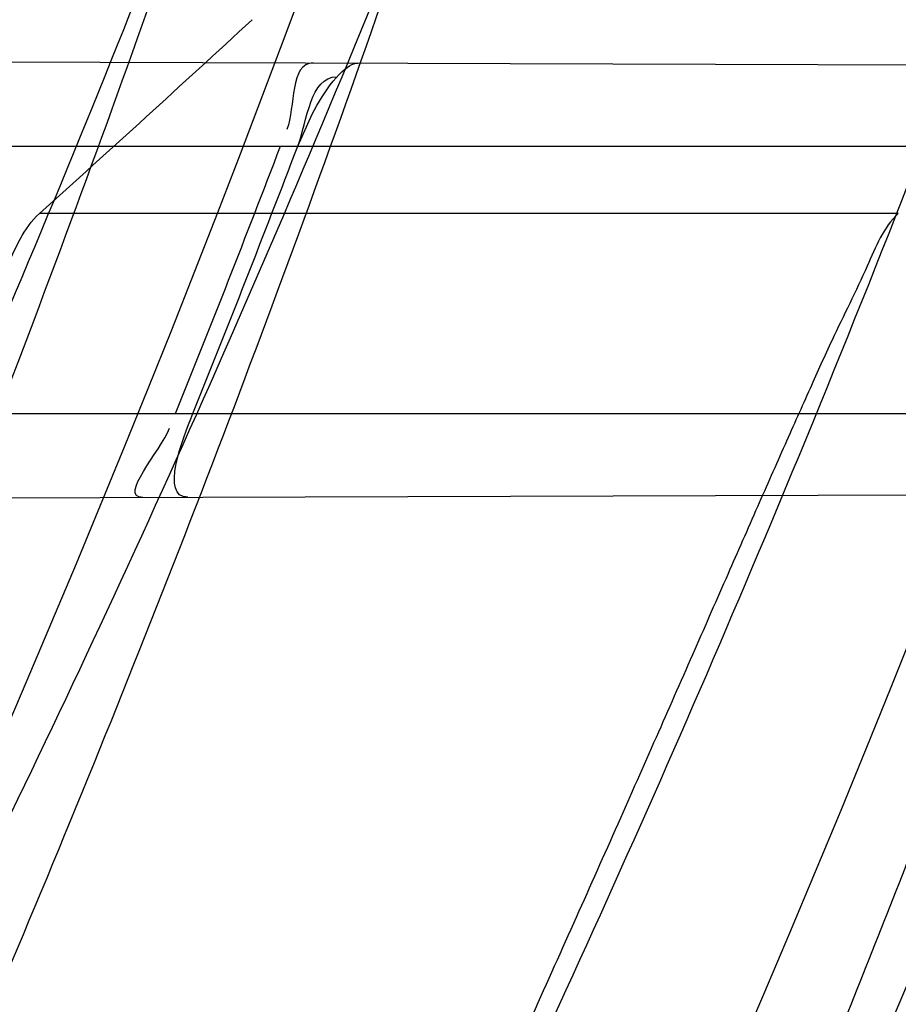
# Model space of a CAD drawing. Header units: millimetres. Extents: x 0 to 297, y 0 to 210.
# Tile 40 of 256: x 147.6193 to 147.6357, y 91.2378 to 91.2562. Entities that reach past the tile are written whole.
import ezdxf

# ---------------------------------------------------------------- set-up
doc = ezdxf.new("R2010")
doc.units = ezdxf.units.MM
doc.header["$LTSCALE"] = 16.335
doc.layers.get('0').update_dxf_attribs({"linetype": 'CONTINUOUS'})
for name, color, linetype in [('01_GLOBAL', 7, 'CONTINUOUS'), ('INTFCLR_1', 7, 'CONTINUOUS'), ('INTFCLR_144815', 7, 'CONTINUOUS')]:
    doc.layers.add(name, color=color, linetype=linetype)

msp = doc.modelspace()

# ---------------------------------------------------------------- linework, layer by layer
at = {"color": 7, "linetype": 'Continuous'}
msp.add_circle((148.0808034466, 92.1164639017), 1.9, dxfattribs=at)
at = {"color": 9, "linetype": 'Continuous'}
msp.add_arc((148.0808034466, 92.1164639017), 1.8756493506, 182.9674534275, 267.0325465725, dxfattribs=at)
at = {"layer": '01_GLOBAL', "color": 7, "linetype": 'Continuous'}
msp.add_circle((148.0808034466, 92.1164639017), 1.925, dxfattribs=at)
at = {"layer": 'INTFCLR_1', "color": 9, "linetype": 'Continuous'}
for p, q in [((147.5957520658, 91.2554860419), (147.6407252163, 91.25532905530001)), ((147.5958847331, 91.2538241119), (147.6401661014, 91.2538241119)), ((147.5936930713, 91.2488241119), (147.638314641, 91.2488241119)), ((147.5920777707, 91.24714935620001), (147.6377554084, 91.2473088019))]:
    msp.add_line(p, q, dxfattribs=at)
at = {"layer": 'INTFCLR_1', "color": 7, "linetype": 'Continuous'}
msp.add_line((147.624487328, 91.2538241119), (147.6247580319, 91.2544256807), dxfattribs=at)
msp.add_lwpolyline([(147.6247580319, 91.2544256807), (147.6248020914, 91.25450696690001), (147.6248475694, 91.2545879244), (147.6248944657, 91.2546680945), (147.6249427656, 91.2547467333), (147.6249924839, 91.2548235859), (147.6250436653, 91.2548987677), (147.6250970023, 91.25497234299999), (147.6251518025, 91.2550426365), (147.6252060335, 91.25510737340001), (147.6252596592, 91.2551661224), (147.6253127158, 91.25521851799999), (147.62536328, 91.2552632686), (147.6254106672, 91.2553001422), (147.6254555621, 91.255329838), (147.6254980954, 91.2553527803), (147.6255383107, 91.25536907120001), (147.6255761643, 91.25537870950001), (147.6256116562, 91.2553818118)], dxfattribs=at)
at = {"layer": 'INTFCLR_1', "color": 6, "linetype": 'Continuous'}
for centre, radius, start, end in [((147.3556636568, 91.35632411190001), 0.3017258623, 270, 90.00000002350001), ((147.3556636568, 91.35632411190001), 0.2867456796, 270, 90.00000002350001), ((147.3556862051, 91.3563219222), 0.2873787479, 338.0335761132, 339.1045049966), ((147.3559949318, 91.35632187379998), 0.2873916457, 338.0346236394, 339.1054969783)]:
    msp.add_arc(centre, radius, start, end, dxfattribs=at)
for points, knots in [([(147.5524190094, 91.57132411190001), (147.5518087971, 91.57132411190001), (147.5529114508, 91.5692236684), (147.5538583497, 91.5680649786), (147.5554058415, 91.56603172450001), (147.5573153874, 91.5637319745), (147.5597564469, 91.56079692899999), (147.5626098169, 91.5573885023), (147.5656703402, 91.5536813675), (147.5686923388, 91.5499560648), (147.571505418, 91.54640770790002), (147.5740879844, 91.5430774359), (147.5764364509, 91.53997985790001), (147.5785589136, 91.53711993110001), (147.5804701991, 91.53449113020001), (147.5821890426, 91.5320821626), (147.5837330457, 91.529879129), (147.5851142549, 91.527876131), (147.5863481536, 91.5260600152), (147.5874498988, 91.5244157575), (147.5884368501, 91.52292425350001), (147.5893145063, 91.52158304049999), (147.590301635, 91.52005887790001), (147.5913416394, 91.5184318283), (147.5924164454, 91.51672483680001), (147.5934051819, 91.5151347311), (147.5944675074, 91.51340362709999), (147.5954727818, 91.51173989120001), (147.5963989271, 91.5101860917), (147.5972040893, 91.50882047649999), (147.5980924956, 91.5072948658), (147.5990691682, 91.5055946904), (147.6001439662, 91.503694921), (147.6013258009, 91.5015697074), (147.6026254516, 91.49918624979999), (147.6040567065, 91.4965029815), (147.6056293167, 91.4934797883), (147.6073520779, 91.49007026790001), (147.6092357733, 91.4862176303), (147.6112959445, 91.48184252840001), (147.6135459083, 91.4768493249), (147.6159975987, 91.4711159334), (147.6186600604, 91.46449556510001), (147.621540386, 91.45677847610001), (147.6245995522, 91.4477874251), (147.6276353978, 91.43777021), (147.6304347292, 91.4271489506), (147.6328479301, 91.41640510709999), (147.6348548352, 91.405631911), (147.6364550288, 91.3948720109), (147.6376568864, 91.3841237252), (147.6384643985, 91.3734124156), (147.6388848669, 91.3627276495), (147.638923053, 91.3520862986), (147.6385832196, 91.34147856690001), (147.6378679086, 91.3309058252), (147.6367790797, 91.3203765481), (147.6353146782, 91.30986953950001), (147.6334744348, 91.2993988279), (147.6312492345, 91.2889416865), (147.6286373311, 91.27851137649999), (147.6256726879, 91.26825261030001), (147.6225298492, 91.2586638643), (147.6194333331, 91.2501513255), (147.6165578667, 91.24288110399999), (147.613914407, 91.2366339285), (147.6114912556, 91.23122494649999), (147.6092772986, 91.2265132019), (147.6072566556, 91.222383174), (147.6054148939, 91.2187488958), (147.6037381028, 91.2155404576), (147.6022167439, 91.21270536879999), (147.6008394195, 91.21019779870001), (147.5995919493, 91.20797263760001), (147.5984619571, 91.205992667), (147.5974378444, 91.2042264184), (147.5965123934, 91.2026529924), (147.5956788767, 91.20125348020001), (147.5947260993, 91.1996710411), (147.5936842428, 91.1979643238), (147.5924549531, 91.195983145), (147.5913949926, 91.1943013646), (147.5904087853, 91.1927574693), (147.5895314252, 91.19139819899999), (147.5885421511, 91.1898833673), (147.5874297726, 91.1882012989), (147.5861816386, 91.18634056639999), (147.5847816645, 91.18428595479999), (147.5832139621, 91.18202299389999), (147.5814607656, 91.179538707), (147.5795082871, 91.1768262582), (147.5773377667, 91.1738741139), (147.5749300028, 91.1706720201), (147.5722786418, 91.16722855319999), (147.5693828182, 91.16355418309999), (147.5662651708, 91.1596930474), (147.5630841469, 91.155829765), (147.5601062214, 91.152268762), (147.5575479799, 91.1491965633), (147.5555504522, 91.14679617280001), (147.5539276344, 91.14467529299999), (147.5529496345, 91.1434806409), (147.5517963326, 91.1413241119), (147.5524190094, 91.1413241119)], [0, 0, 0, 0, 0.0038604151, 0.0075016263, 0.0124785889, 0.0188917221, 0.0268498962, 0.0364677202, 0.04706947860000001, 0.0572444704, 0.0668187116, 0.0757144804, 0.08390538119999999, 0.0914099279, 0.098245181, 0.1044667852, 0.1101313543, 0.1152642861, 0.1198589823, 0.1240215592, 0.1277856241, 0.1311734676, 0.1341617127, 0.1392736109, 0.1433897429, 0.1469230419, 0.1511192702, 0.1562389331, 0.1592204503, 0.1625628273, 0.1662680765, 0.1703891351, 0.1749670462, 0.1800766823, 0.185772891, 0.1921413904, 0.1993155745, 0.2073310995, 0.2163076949, 0.2264451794, 0.2379233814, 0.250953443, 0.2658909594, 0.2830621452, 0.3030578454, 0.3259639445, 0.3492662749, 0.372530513, 0.3956109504, 0.4185782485, 0.4413347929, 0.4640172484, 0.48651927, 0.5089682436, 0.5313242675, 0.553647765, 0.5759939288, 0.5982772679, 0.6207473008, 0.6432362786, 0.6658996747, 0.6887559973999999, 0.7107777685, 0.7297237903, 0.7460531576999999, 0.7602331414, 0.7726347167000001, 0.7835467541, 0.7931663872, 0.8017211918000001, 0.8093215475, 0.8160683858, 0.8220758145, 0.8274205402, 0.8322066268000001, 0.8364980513, 0.8403368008, 0.8437547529, 0.8468031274, 0.8520223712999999, 0.8564046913, 0.8615533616, 0.8645986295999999, 0.8679945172, 0.8717882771, 0.8760445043, 0.8807522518, 0.8859628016, 0.8917731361, 0.8981681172, 0.9051985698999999, 0.9129160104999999, 0.9213486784, 0.9305434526, 0.9404096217, 0.9509435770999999, 0.9619432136, 0.9720502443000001, 0.9803711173, 0.9870628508, 0.9922716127, 0.99606073, 1, 1, 1, 1]), ([(147.5524190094, 91.1413241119), (147.5531143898, 91.1413241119), (147.5543203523, 91.14213679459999), (147.5561744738, 91.14325300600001), (147.5583002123, 91.1447976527), (147.560928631, 91.14681022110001), (147.5640582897, 91.14937974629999), (147.5675074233, 91.15237487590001), (147.5710070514, 91.1555769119), (147.574310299, 91.1587419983), (147.5773371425, 91.16175781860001), (147.5800923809, 91.16460395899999), (147.5825889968, 91.1672661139), (147.5848455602, 91.1697411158), (147.5868773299, 91.1720281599), (147.5887011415, 91.1741288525), (147.5903405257, 91.1760572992), (147.5918089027, 91.1778176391), (147.59312239, 91.1794189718), (147.5942950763, 91.1808709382), (147.5953447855, 91.18218881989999), (147.5962981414, 91.1834007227), (147.5972372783, 91.1846080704), (147.5982377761, 91.1859099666), (147.5992999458, 91.187311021), (147.6003509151, 91.1887170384), (147.6013832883, 91.1901164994), (147.6024574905, 91.19159267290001), (147.6036466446, 91.1932514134), (147.6049757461, 91.1951365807), (147.6064609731, 91.1972842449), (147.6081179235, 91.19973355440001), (147.6099603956, 91.2025250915), (147.6120026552, 91.20570886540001), (147.6142665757, 91.2093548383), (147.6167734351, 91.21354352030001), (147.6195429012, 91.2183732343), (147.6225956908, 91.2239740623), (147.6259494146, 91.23049845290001), (147.6296263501, 91.2381747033), (147.6335547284, 91.2471120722), (147.6374822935, 91.2570297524), (147.6411546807, 91.26748627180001), (147.6444163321, 91.27808548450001), (147.6472390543, 91.28872386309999), (147.6496322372, 91.2993899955), (147.6515947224, 91.3100274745), (147.6531423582, 91.3206651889), (147.6542785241, 91.3312578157), (147.6550140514, 91.3418222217), (147.655355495, 91.3523479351), (147.6553083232, 91.36283677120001), (147.6548760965, 91.3732949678), (147.6540611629, 91.3837158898), (147.6528633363, 91.39410400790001), (147.6512816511, 91.40445780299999), (147.649316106, 91.4147614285), (147.6469588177, 91.4250379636), (147.6442058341, 91.4352745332), (147.6410435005, 91.44548298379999), (147.6374805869, 91.4556114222), (147.6336594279, 91.4652777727), (147.6298256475, 91.47403311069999), (147.6262354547, 91.48156843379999), (147.6229615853, 91.48797792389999), (147.6199846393, 91.4934796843), (147.617284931, 91.4982265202), (147.6148405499, 91.5023464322), (147.6126315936, 91.50593695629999), (147.6106351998, 91.50908022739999), (147.6088346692, 91.5118359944), (147.6072125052, 91.5142588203), (147.6057564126, 91.51638728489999), (147.6044486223, 91.5182624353), (147.6032796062, 91.51991080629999), (147.6022307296, 91.5213681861), (147.6012884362, 91.5226603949), (147.6003875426, 91.52388111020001), (147.599451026, 91.5251356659), (147.5984191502, 91.5265005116), (147.5973563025, 91.52788680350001), (147.5962900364, 91.5292585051), (147.5952102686, 91.5306298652), (147.5940251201, 91.53211414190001), (147.5927013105, 91.5337461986), (147.5912185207, 91.535542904), (147.5895625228, 91.5375118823), (147.5877136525, 91.5396634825), (147.5856554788, 91.54200321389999), (147.583366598, 91.5445380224), (147.5808303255, 91.5472668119), (147.5780323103, 91.5501828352), (147.5749547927, 91.55327492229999), (147.5715984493, 91.5565159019), (147.5680191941, 91.55981674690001), (147.5644644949, 91.5629254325), (147.5612102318, 91.5656152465), (147.5584715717, 91.5677235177), (147.5562664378, 91.5693347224), (147.5543599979, 91.57048668), (147.5531273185, 91.57132411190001), (147.5524190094, 91.57132411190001)], [0, 0, 0, 0, 0.0042187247, 0.0081401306, 0.0133978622, 0.0200459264, 0.0282638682, 0.0379443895, 0.0477615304, 0.05703690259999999, 0.0656973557, 0.0736821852, 0.0810680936, 0.0878383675, 0.0940009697, 0.0996271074, 0.1047154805, 0.1093563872, 0.1135342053, 0.1172803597, 0.1206792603, 0.1237557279, 0.1266349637, 0.1299589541, 0.1337168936, 0.1373013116, 0.1406085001, 0.1442672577, 0.148377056, 0.1529904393, 0.1582606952, 0.164218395, 0.1709303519, 0.1785521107, 0.1871652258, 0.1969659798, 0.2081658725, 0.2209392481, 0.2356613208, 0.2526660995, 0.2725685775, 0.2948769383, 0.3173640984, 0.3397873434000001, 0.3621386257, 0.3841211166, 0.4060891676, 0.4277469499, 0.4493218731, 0.470705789, 0.4919793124, 0.5131981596, 0.5343255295, 0.5554668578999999, 0.5765984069, 0.5977513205, 0.6189954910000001, 0.6402209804, 0.6617015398, 0.6832900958, 0.7050415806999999, 0.7268239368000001, 0.7463339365, 0.7630160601, 0.7774553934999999, 0.7899931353, 0.8009638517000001, 0.8105830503, 0.8190545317, 0.8265380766, 0.8331730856, 0.8390248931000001, 0.8442268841, 0.8488182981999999, 0.8528943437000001, 0.8564866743, 0.8597116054, 0.8625968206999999, 0.8656908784, 0.8692094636, 0.8729771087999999, 0.8762884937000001, 0.879749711, 0.8835661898, 0.8878115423, 0.8924986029, 0.8976989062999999, 0.9034198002, 0.9097088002, 0.9166034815, 0.9241390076, 0.9323094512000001, 0.9411199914, 0.9506041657, 0.9606137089, 0.9706541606, 0.9792553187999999, 0.9862062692, 0.9916647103, 0.9957028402, 1, 1, 1, 1])]:
    msp.add_open_spline(points, degree=3, knots=knots, dxfattribs=at)
at = {"layer": 'INTFCLR_1', "color": 9, "linetype": 'Continuous'}
for points, knots in [([(147.6078360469, 91.44955591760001), (147.6101299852, 91.44299922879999), (147.6142956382, 91.42952576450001), (147.6182613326, 91.4122075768), (147.6202192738, 91.4006412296), (147.6210065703, 91.39518478), (147.6214994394, 91.3915132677), (147.6227052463, 91.3813993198), (147.623864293, 91.3647211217), (147.6237011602, 91.3479837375), (147.6230932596, 91.3377512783), (147.6228153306, 91.3340172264), (147.6223459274, 91.32845986), (147.6210514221, 91.316626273), (147.6180380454, 91.29878467), (147.6143540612, 91.28396869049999), (147.6118533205, 91.2754656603), (147.6108389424, 91.2721312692), (147.6090123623, 91.2664116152), (147.6051536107, 91.2553712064), (147.5989882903, 91.2403218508), (147.5926455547, 91.22739948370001), (147.588554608, 91.2198568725), (147.5870705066, 91.21719653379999), (147.5848652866, 91.2133153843), (147.5801153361, 91.2053160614), (147.5725777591, 91.1938048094), (147.5633378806, 91.1812395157), (147.5566749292, 91.173042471), (147.5528339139, 91.16854333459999), (147.551385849, 91.16686409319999), (147.5489422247, 91.1640712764), (147.5444265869, 91.1590434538), (147.5395205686, 91.15382001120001), (147.5350750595, 91.14916276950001), (147.5324472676, 91.14642530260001), (147.5302613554, 91.14401157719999), (147.5288390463, 91.1424858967), (147.5269884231, 91.13966284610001), (147.5301672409, 91.1409193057), (147.5319512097, 91.141994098), (147.5341146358, 91.14331988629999), (147.5360112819, 91.14459412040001), (147.5382932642, 91.1461762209), (147.5413846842, 91.14844087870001), (147.5453415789, 91.15151625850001), (147.5512543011, 91.1563820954), (147.5565470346, 91.16112874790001), (147.5611780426, 91.16556996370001), (147.5644972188, 91.16884566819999), (147.5704790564, 91.1750133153), (147.5790048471, 91.18463110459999), (147.5890158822, 91.1974187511), (147.5961841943, 91.2078944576), (147.6004450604, 91.21470752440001), (147.6020181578, 91.21729598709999), (147.6043852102, 91.2212675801), (147.6094401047, 91.23018520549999), (147.6166547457, 91.24466011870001), (147.621618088, 91.2567571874), (147.6239207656, 91.2630229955)], [0, 0, 0, 0, 0.0419449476, 0.0850695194, 0.1071739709, 0.1127634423, 0.1183584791, 0.1295423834, 0.1742656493, 0.2191961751, 0.2304978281, 0.2361598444, 0.2418057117, 0.2641744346, 0.3080240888, 0.3509528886, 0.3562644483, 0.3615432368, 0.3719979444, 0.3925183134, 0.4321501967, 0.4701192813, 0.4793724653, 0.4839620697, 0.48851378, 0.5063269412, 0.5401307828, 0.5715496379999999, 0.6004673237, 0.6038923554, 0.6072711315, 0.6138564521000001, 0.6263016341, 0.6480618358, 0.6572019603, 0.6650284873, 0.6713159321, 0.6759369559, 0.6799952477, 0.6841765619, 0.6887949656, 0.6950107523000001, 0.6986911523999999, 0.7027318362, 0.7117342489, 0.7218512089, 0.7329803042, 0.7579718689, 0.7647510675, 0.7717251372, 0.7861300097, 0.8166264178, 0.8492835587, 0.8841348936, 0.8932111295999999, 0.8978052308, 0.9024247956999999, 0.92112918, 0.9596906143, 1, 1, 1, 1]), ([(147.5311764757, 91.1413241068), (147.5310781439, 91.14132411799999), (147.5308373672, 91.14137158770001), (147.5308497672, 91.1418044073), (147.5311074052, 91.1422497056), (147.5315528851, 91.142911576), (147.5322318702, 91.14373533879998), (147.5335407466, 91.1452190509), (147.5355593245, 91.1473348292), (147.5383533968, 91.1501930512), (147.5428736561, 91.1547964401), (147.5478811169, 91.1599991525), (147.5524841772, 91.1649963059), (147.5549756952, 91.16777374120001), (147.5564519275, 91.1694435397), (147.5603658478, 91.1739155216), (147.5671547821, 91.1820635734), (147.5765732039, 91.1945612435), (147.5842592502, 91.2060163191), (147.5891039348, 91.21397962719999), (147.5913524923, 91.217842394), (147.5928653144, 91.2204893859), (147.5970335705, 91.2279909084), (147.6034974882, 91.24084499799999), (147.6097854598, 91.25582728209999), (147.6137211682, 91.2668203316), (147.6155837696, 91.27251442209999), (147.6166180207, 91.2758335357), (147.6191666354, 91.28429392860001), (147.6229221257, 91.2990378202), (147.6259956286, 91.3168025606), (147.6273158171, 91.32858523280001), (147.6277944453, 91.33411784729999), (147.6280778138, 91.3378349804), (147.6286975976, 91.3480207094), (147.6288639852, 91.364684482), (147.6276820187, 91.3812878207), (147.6264527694, 91.3913544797), (147.6259502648, 91.39500924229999), (147.6251474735, 91.4004414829), (147.6231505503, 91.4119586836), (147.6191057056, 91.4292020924), (147.6148598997, 91.44260751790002), (147.6125223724, 91.4491302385)], [0, 0, 0, 0, 0.0008731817, 0.001718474, 0.0032338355, 0.0055641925, 0.0087322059, 0.0127298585, 0.0231213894, 0.0346993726, 0.0482226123, 0.08041255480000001, 0.0988155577, 0.1085507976, 0.1135449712, 0.1186069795, 0.1613231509, 0.207686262, 0.2575123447, 0.2837454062, 0.2904461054, 0.2972015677, 0.3108182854, 0.366650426, 0.4248609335, 0.4549769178, 0.4703146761, 0.4780576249, 0.4858477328, 0.5487775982, 0.6130123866, 0.6457680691, 0.6540347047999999, 0.6623246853, 0.6788711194, 0.7446474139, 0.8101273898, 0.8265053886, 0.8346996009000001, 0.8428861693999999, 0.8752668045, 0.9384714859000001, 1, 1, 1, 1]), ([(147.6286398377, 91.26353946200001), (147.6262971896, 91.2573039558), (147.6212466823, 91.2452642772), (147.6139124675, 91.2308710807), (147.6087756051, 91.2220056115), (147.6063693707, 91.2180557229), (147.6047696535, 91.215480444), (147.6004343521, 91.2086983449), (147.593140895, 91.1982707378), (147.5829609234, 91.1855474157), (147.5742940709, 91.1759794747), (147.5682143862, 91.1698434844), (147.5648397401, 91.166583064), (147.5601283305, 91.1621594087), (147.554745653, 91.15743254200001), (147.5487350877, 91.15258708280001), (147.544713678, 91.1495239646), (147.541566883, 91.14726417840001), (147.5392555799, 91.14569188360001), (147.5366540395, 91.1439771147), (147.5340672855, 91.1424989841), (147.5317988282, 91.1413240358), (147.5311764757, 91.1413241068)], [0, 0, 0, 0, 0.1254392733, 0.2455954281, 0.3039386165, 0.3183545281, 0.3326935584, 0.3610298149, 0.4699340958, 0.5721292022, 0.6676979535, 0.7128867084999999, 0.7347758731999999, 0.7560605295, 0.8345894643, 0.86959304, 0.9014329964, 0.9297831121, 0.9425142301, 0.954114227, 0.9882800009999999, 1, 1, 1, 1])]:
    msp.add_open_spline(points, degree=3, knots=knots, dxfattribs=at)
at = {"layer": 'INTFCLR_1', "color": 6, "linetype": 'Continuous'}
for points in [[(147.6247790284, 91.25538471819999), (147.6243326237, 91.25538627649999), (147.6244448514, 91.25455674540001), (147.6242856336, 91.25413969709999)], [(147.622431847, 91.2472553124), (147.6219079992, 91.2472534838), (147.6223288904, 91.2483382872), (147.6225248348, 91.2488241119)], [(147.6215869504, 91.24725236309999), (147.621123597, 91.2472507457), (147.6219179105, 91.2481180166), (147.6220912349, 91.2485477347)]]:
    msp.add_open_spline(points, degree=3, dxfattribs=at)
at = {"layer": 'INTFCLR_1', "color": 7, "linetype": 'Continuous'}
msp.add_open_spline([(147.6244873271, 91.2538241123), (147.624664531, 91.25428835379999), (147.6247229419, 91.255127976), (147.6252198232, 91.25512247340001)], degree=3, dxfattribs=at)
at = {"layer": 'INTFCLR_144815', "color": 9, "linetype": 'Continuous'}
msp.add_line((147.6357226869, 91.25256573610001), (147.6196580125, 91.25256573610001), dxfattribs=at)
at = {"layer": 'INTFCLR_144815', "color": 6, "linetype": 'Continuous'}
for radius in [0.3190566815, 0.3040475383]:
    msp.add_circle((147.3556636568, 91.35632411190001), radius, dxfattribs=at)
for radius, start, end in [(0.4398395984, 313.9937911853, 154.5150993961), (0.3241269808, 308.490992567, 51.50900743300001), (0.3391361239, 316.9838592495, 43.0161407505), (0.3200091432, 313.9992414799, 46.00075850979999)]:
    msp.add_arc((147.3556636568, 91.35632411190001), radius, start, end, dxfattribs=at)
at = {"layer": 'INTFCLR_144815', "color": 9, "linetype": 'Continuous'}
for centre, radius, start, end in [((147.3556636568, 91.35632411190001), 0.4080560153, 292.4997540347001, 54.0964566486), ((147.3556636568, 91.35632411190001), 0.3298406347, 314.0862202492, 45.9137797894), ((147.3556636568, 91.35632411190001), 0.3219531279, 313.8592910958, 46.1407088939), ((147.3556636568, 91.35632411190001), 0.3198467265, 314.0319604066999, 45.9680396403), ((147.3556636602, 91.3563241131), 0.3681108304, 292.4997540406, 16.610836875), ((147.3556636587, 91.3563241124), 0.3618983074, 311.2505121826, 12.701512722)]:
    msp.add_arc(centre, radius, start, end, dxfattribs=at)
at = {"layer": 'INTFCLR_144815', "color": 6, "linetype": 'Continuous'}
msp.add_ellipse((147.3556636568, 91.7791131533), major_axis=(0, 0.6345059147), ratio=0.7456587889, start_param=-2.5496427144, end_param=-2.5394757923, dxfattribs=at)
for points, knots in [([(147.5784687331, 91.13382420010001), (147.5781248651, 91.1338305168), (147.5784667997, 91.1351065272), (147.5789335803, 91.13570228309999), (147.5794381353, 91.13651419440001), (147.5799269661, 91.13721519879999), (147.5805020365, 91.13802435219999), (147.581162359, 91.13892311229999), (147.5819099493, 91.1399218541), (147.5827456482, 91.1410217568), (147.5836709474, 91.1422277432), (147.5846879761, 91.1435451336), (147.5857985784, 91.1449795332), (147.5870029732, 91.14653486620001), (147.5882990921, 91.1482126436), (147.5896836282, 91.1500132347), (147.5911548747, 91.15193951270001), (147.5927145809, 91.15399936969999), (147.5943650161, 91.15620210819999), (147.596103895, 91.1585517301), (147.5979255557, 91.16104816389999), (147.599823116, 91.1636899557), (147.6017910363, 91.1664778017), (147.6038223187, 91.1694105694), (147.6059091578, 91.17248603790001), (147.6080430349, 91.17570086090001), (147.610214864, 91.17905059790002), (147.6124151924, 91.1825298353), (147.6146343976, 91.1861323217), (147.6168628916, 91.189851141), (147.6190913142, 91.19367890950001), (147.6213106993, 91.1976079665), (147.6235126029, 91.2016305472), (147.6256891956, 91.2057389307), (147.6278333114, 91.2099255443), (147.6299384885, 91.2141830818), (147.631998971, 91.2185045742), (147.6340096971, 91.22288344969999), (147.635966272, 91.22731357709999), (147.6378649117, 91.23178925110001), (147.6397023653, 91.2363051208), (147.6414762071, 91.24085704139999), (147.6431808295, 91.2454316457), (147.6448144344, 91.2500236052), (147.6463777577, 91.25463405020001), (147.6478725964, 91.25926866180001), (147.6492992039, 91.2639290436), (147.6506556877, 91.2686094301), (147.651941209, 91.2733071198), (147.653154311, 91.27801617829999), (147.6542942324, 91.28273212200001), (147.6553612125, 91.2874541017), (147.656355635, 91.2921819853), (147.6572778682, 91.2969157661), (147.6581281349, 91.3016549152), (147.6589065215, 91.306398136), (147.6596131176, 91.31114385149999), (147.6602481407, 91.31589110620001), (147.6608118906, 91.3206396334), (147.6613046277, 91.32538908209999), (147.6617265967, 91.3301391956), (147.6620780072, 91.33488963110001), (147.6623590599, 91.33964034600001), (147.662569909, 91.3443911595), (147.6627106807, 91.34914211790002), (147.6627814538, 91.35389307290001), (147.6627822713, 91.3586440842), (147.6627131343, 91.3633950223), (147.6625740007, 91.3681459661), (147.6623647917, 91.3728967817), (147.6620853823, 91.37764750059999), (147.6617356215, 91.38239791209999), (147.6613153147, 91.3871479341), (147.6608242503, 91.3918972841), (147.6602621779, 91.39664575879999), (147.6596288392, 91.4013929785), (147.6589239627, 91.40613849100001), (147.6581472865, 91.4108816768), (147.6572985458, 91.41562188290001), (147.6563774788, 91.4203583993), (147.6553839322, 91.4250899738), (147.654317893, 91.42981488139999), (147.6531794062, 91.4345314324), (147.6519684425, 91.4392384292), (147.6506848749, 91.4439351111), (147.6493287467, 91.44862012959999), (147.6479004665, 91.4532910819), (147.6464007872, 91.4579448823), (147.6448306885, 91.4625782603), (147.6431912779, 91.4671880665), (147.6414839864, 91.4717707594), (147.6397106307, 91.47632235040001), (147.6378734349, 91.4808384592), (147.6359750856, 91.48531428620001), (147.6340187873, 91.48974459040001), (147.6320083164, 91.4941236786), (147.6299480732, 91.4984454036), (147.6278431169, 91.5027031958), (147.6256991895, 91.506890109), (147.623522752, 91.51099883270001), (147.6213209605, 91.5150218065), (147.6191016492, 91.51895129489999), (147.6168732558, 91.5227795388), (147.6146447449, 91.5264988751), (147.6124254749, 91.53010191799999), (147.6102250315, 91.53358175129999), (147.6080530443, 91.53693210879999), (147.6059189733, 91.54014756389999), (147.6038319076, 91.5432236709), (147.6018003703, 91.5461570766), (147.5998321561, 91.54894557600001), (147.5979341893, 91.551588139), (147.5961124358, 91.5540848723), (147.5943718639, 91.55643693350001), (147.5927164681, 91.55864638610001), (147.5911492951, 91.5607160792), (147.5896725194, 91.5626494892), (147.5882875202, 91.564450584), (147.5869950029, 91.5661236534), (147.5857951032, 91.5676731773), (147.5846874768, 91.5691037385), (147.5836714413, 91.5704198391), (147.5827460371, 91.5716259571), (147.5819101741, 91.5727260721), (147.5811625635, 91.57372483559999), (147.5805021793, 91.5746236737), (147.57992705, 91.5754329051), (147.5794381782, 91.57613396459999), (147.5789336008, 91.57694590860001), (147.5784668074, 91.5775416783), (147.578124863, 91.57881770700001), (147.5784687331, 91.5788240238)], [0, 0, 0, 0, 0.0021236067, 0.0044659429, 0.005996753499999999, 0.007775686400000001, 0.0098091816, 0.0121043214, 0.0146687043, 0.0175100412, 0.0206343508, 0.0240542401, 0.0277864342, 0.0318356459, 0.0362005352, 0.040877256, 0.0458603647, 0.0511668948, 0.0568307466, 0.06285557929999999, 0.0692156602, 0.07591263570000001, 0.0829392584, 0.09028590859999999, 0.0979403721, 0.1058876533, 0.114110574, 0.1225900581, 0.1313055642, 0.140235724, 0.1493588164, 0.1586532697, 0.1680981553, 0.1776734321, 0.1873601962, 0.1971407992, 0.2069991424, 0.2169205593, 0.2268918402, 0.236901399, 0.2469387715, 0.256994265, 0.2670652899, 0.2770813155, 0.2870874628, 0.2971238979, 0.3071487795, 0.3171804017, 0.3272115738, 0.3372204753, 0.347205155, 0.3571681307, 0.3671107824, 0.3770356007, 0.3869457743, 0.396839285, 0.4067137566, 0.4165706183, 0.4264117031, 0.436238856, 0.4460529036, 0.4558561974, 0.465649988, 0.4754369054, 0.4852183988, 0.4949970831, 0.5047743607, 0.514552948, 0.5243342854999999, 0.5341210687, 0.5439147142, 0.5537177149, 0.5635313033, 0.5733577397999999, 0.5831983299, 0.5930548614, 0.6029285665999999, 0.6128203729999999, 0.6227310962, 0.6326618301, 0.642613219, 0.6525827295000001, 0.6625684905, 0.6725713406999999, 0.6825918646, 0.692631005, 0.7026858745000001, 0.7127502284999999, 0.7228203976, 0.7328919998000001, 0.7429592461, 0.7530154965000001, 0.7630529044, 0.7730624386, 0.783033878, 0.7929554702, 0.8028140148, 0.8125949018, 0.8222819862, 0.8318577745, 0.8413032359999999, 0.8505983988, 0.8597223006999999, 0.868653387, 0.8773699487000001, 0.8858505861, 0.894074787, 0.9020233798, 0.9096791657, 0.9170272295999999, 0.9240552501, 0.9307537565, 0.9371162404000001, 0.9431389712, 0.9488208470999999, 0.9541629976, 0.959168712, 0.963842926, 0.9681919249, 0.9722229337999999, 0.9759438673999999, 0.9793632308, 0.9824892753, 0.9853304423, 0.9878949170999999, 0.9901903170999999, 0.992224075, 0.994003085, 0.9955339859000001, 0.9978763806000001, 1, 1, 1, 1]), ([(147.5857237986, 91.57132411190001), (147.5853758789, 91.57132411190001), (147.5856994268, 91.5700334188), (147.5861425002, 91.5694166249), (147.5866231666, 91.5685877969), (147.5870888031, 91.56787103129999), (147.587636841, 91.56704452), (147.5882660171, 91.566126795), (147.5889780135, 91.5651078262), (147.5897734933, 91.5639864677), (147.590653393, 91.5627583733), (147.5916183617, 91.5614199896), (147.592668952, 91.55996724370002), (147.5938053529, 91.5583961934), (147.5950274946, 91.5567027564), (147.5963347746, 91.55488309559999), (147.5977261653, 91.55293344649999), (147.5991999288, 91.5508505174), (147.6007536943, 91.5486313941), (147.6023842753, 91.5462738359), (147.6040876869, 91.5437763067), (147.605859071, 91.5411381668), (147.6076927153, 91.5383597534), (147.6095821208, 91.5354424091), (147.6115200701, 91.5323885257), (147.6134987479, 91.5292015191), (147.6155098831, 91.52588577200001), (147.6175449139, 91.5224465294), (147.6195951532, 91.5188897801), (147.6216519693, 91.5152220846), (147.6237069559, 91.51145038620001), (147.6257520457, 91.50758188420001), (147.6277796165, 91.5036238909), (147.6297825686, 91.4995837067), (147.6317543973, 91.4954684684), (147.633689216, 91.4912850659), (147.635581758, 91.48704008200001), (147.6374273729, 91.48273972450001), (147.6392219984, 91.4783897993), (147.6409621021, 91.4739957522), (147.6426447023, 91.46956251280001), (147.6442672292, 91.46509473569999), (147.6458276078, 91.4605964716), (147.6473240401, 91.4560716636), (147.6487551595, 91.4515235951), (147.6501197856, 91.4469555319), (147.6514170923, 91.4423700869), (147.6526463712, 91.4377699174), (147.6538071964, 91.43315704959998), (147.6548992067, 91.4285336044), (147.6559222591, 91.42390110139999), (147.6568762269, 91.41926123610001), (147.6577611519, 91.41461511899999), (147.6585770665, 91.40996406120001), (147.6593241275, 91.4053087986), (147.6600024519, 91.4006503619), (147.6606122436, 91.3959892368), (147.6611536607, 91.39132621), (147.6616269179, 91.3866615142), (147.662032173, 91.38199575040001), (147.6623696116, 91.3773290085), (147.6626393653, 91.3726617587), (147.6628415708, 91.3679939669), (147.6629763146, 91.3633260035), (147.6630436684, 91.3586577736), (147.6630436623, 91.35398960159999), (147.6629762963, 91.34932138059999), (147.6628415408, 91.34465342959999), (147.662639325, 91.33998567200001), (147.6623695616, 91.3353184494), (147.6620321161, 91.3306517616), (147.6616268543, 91.3259860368), (147.6611535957, 91.32132141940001), (147.6606121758, 91.31665843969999), (147.6600023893, 91.31199741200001), (147.659324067, 91.3073390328), (147.6585770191, 91.30268388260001), (147.6577611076, 91.29803286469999), (147.6568762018, 91.2933868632), (147.6559222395, 91.2887470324), (147.6548992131, 91.28411464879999), (147.6538072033, 91.2794912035), (147.6526464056, 91.27487844), (147.6514171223, 91.2702782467), (147.6501198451, 91.2656928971), (147.6487552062, 91.2611247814), (147.6473241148, 91.256576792), (147.6458276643, 91.2520519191), (147.6442673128, 91.2475537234), (147.6426447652, 91.24308588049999), (147.6409621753, 91.23865265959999), (147.6392220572, 91.23425857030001), (147.6374274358, 91.2299086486), (147.6355818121, 91.225608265), (147.6336892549, 91.2213632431), (147.6317544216, 91.2171798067), (147.6297825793, 91.2130645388), (147.6277796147, 91.209024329), (147.6257520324, 91.20506631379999), (147.6237069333, 91.2011977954), (147.6216519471, 91.1974260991), (147.6195951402, 91.1937584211), (147.6175449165, 91.1902016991), (147.6155099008, 91.1867624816), (147.613498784, 91.18344676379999), (147.6115201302, 91.1802597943), (147.6095822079, 91.177205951), (147.6076928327, 91.17428865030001), (147.6058592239, 91.1715102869), (147.6040878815, 91.1688722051), (147.6023844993, 91.1663747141), (147.6007539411, 91.16401718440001), (147.5992001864, 91.1617980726), (147.5977264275, 91.15971514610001), (147.5963350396, 91.1577654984), (147.5950277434, 91.15594581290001), (147.5938055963, 91.15425236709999), (147.5926691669, 91.15268127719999), (147.5916185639, 91.1512285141), (147.5906535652, 91.1498900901), (147.5897736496, 91.1486619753), (147.5889781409, 91.1475405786), (147.5882661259, 91.14652158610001), (147.5876369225, 91.14560382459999), (147.5870888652, 91.14477728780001), (147.5866232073, 91.1440604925), (147.5861425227, 91.14323163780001), (147.585699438, 91.1426148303), (147.5853758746, 91.1413241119), (147.5857237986, 91.1413241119)], [0, 0, 0, 0, 0.0022415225, 0.0046949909, 0.0062948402, 0.0081515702, 0.0102713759, 0.0126610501, 0.0153273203, 0.0182777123, 0.0215194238, 0.0250604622, 0.0289080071, 0.0330699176, 0.0375525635, 0.0423627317, 0.0475050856, 0.0529841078, 0.05880161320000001, 0.0649581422, 0.07145189, 0.07827835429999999, 0.08543053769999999, 0.0928988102, 0.1006709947, 0.1087324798, 0.1170666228, 0.1256550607, 0.1344781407, 0.1435153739, 0.1527460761, 0.1621498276, 0.1717063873, 0.1813963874, 0.1912015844, 0.2011049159, 0.2110906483, 0.2211444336, 0.2312534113, 0.241406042, 0.2515916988, 0.2618021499, 0.2720286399, 0.2822654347, 0.2925056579, 0.3027455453, 0.312979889, 0.3232065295, 0.3334216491, 0.3436244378, 0.3538122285, 0.3639852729, 0.3741416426, 0.3842825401, 0.3944068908, 0.4045165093, 0.4146106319, 0.4246916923, 0.4347594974, 0.444816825, 0.4548636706, 0.4649030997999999, 0.474935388, 0.4849637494, 0.494988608, 0.5050132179, 0.5150380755, 0.5250663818, 0.5350986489, 0.5451379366, 0.5551847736, 0.565241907, 0.5753096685, 0.5853904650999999, 0.5954845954, 0.6055938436, 0.615718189, 0.6258587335, 0.636015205, 0.6461877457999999, 0.6563757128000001, 0.6665780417, 0.6767934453, 0.6870195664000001, 0.6972543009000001, 0.7074936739, 0.7177343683, 0.7279706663, 0.7381976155, 0.7484076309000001, 0.7585937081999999, 0.7687462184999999, 0.7788551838, 0.7889090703, 0.7988948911, 0.808798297, 0.8186035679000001, 0.82829363, 0.8378502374, 0.8472540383, 0.8564847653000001, 0.8655219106, 0.8743449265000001, 0.8829333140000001, 0.8912673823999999, 0.8993287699, 0.9071008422, 0.9145690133, 0.9217210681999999, 0.9285473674, 0.9350409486, 0.9411974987, 0.9470149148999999, 0.9524939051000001, 0.9576363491, 0.9624464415, 0.9669292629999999, 0.9710911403, 0.9749388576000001, 0.9784798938, 0.9817217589, 0.9846721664, 0.9873385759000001, 0.9897282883, 0.9918482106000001, 0.9937049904, 0.9953049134, 0.9977584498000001, 1, 1, 1, 1]), ([(147.6430286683, 91.35632411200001), (147.6430286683, 91.3533722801), (147.6429418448, 91.3474653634), (147.6425510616, 91.33860645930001), (147.6418988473, 91.32974735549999), (147.6409832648, 91.32088872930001), (147.6398024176, 91.3120320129), (147.6383542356, 91.3031798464), (147.63663577, 91.29433623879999), (147.6346446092, 91.2855070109), (147.6323800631, 91.2767001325), (147.6298403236, 91.26792751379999), (147.6270278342, 91.25920308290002), (147.6239451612, 91.25054505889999), (147.6206006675, 91.2419765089), (147.6170056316, 91.2335249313), (147.6131791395, 91.2252246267), (147.6091475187, 91.21711566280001), (147.6049462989, 91.20924560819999), (147.6006219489, 91.2016665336), (147.5962311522, 91.19443411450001), (147.5918401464, 91.187604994), (147.5875209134, 91.18123128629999), (147.5833466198, 91.17535589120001), (147.5793849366, 91.1700076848), (147.5756928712, 91.16519802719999), (147.5723132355, 91.1609230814), (147.569272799, 91.1571650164), (147.5665878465, 91.1538958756), (147.5642575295, 91.15108069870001), (147.5622827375, 91.1486925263), (147.5606428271, 91.14667110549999), (147.5593543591, 91.14506772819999), (147.5583339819, 91.1436398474), (147.5576676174, 91.1428076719), (147.5570414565, 91.1413241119), (147.5574681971, 91.1413241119)], [0, 0, 0, 0, 0.0374136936, 0.0748639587, 0.1123780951, 0.1499879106, 0.1877264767, 0.2256114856, 0.2636616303, 0.3018965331, 0.3403130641, 0.3789003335, 0.4176356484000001, 0.4564792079, 0.4953691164, 0.5342020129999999, 0.5728718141, 0.611197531, 0.6489667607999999, 0.6859303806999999, 0.721782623, 0.7561939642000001, 0.788825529, 0.8193610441, 0.8475376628, 0.8731799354, 0.8962089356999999, 0.9166076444, 0.9344457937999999, 0.9498358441, 0.9629038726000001, 0.9737937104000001, 0.9826269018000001, 0.9895233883, 0.9945911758, 1, 1, 1, 1]), ([(147.5713403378, 91.13382420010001), (147.5710071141, 91.1338302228), (147.5713359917, 91.13507355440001), (147.5718077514, 91.1356441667), (147.5723120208, 91.13643193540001), (147.5728022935, 91.1371115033), (147.5733789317, 91.13789674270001), (147.5740414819, 91.13876915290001), (147.5747918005, 91.1397389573), (147.5756308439, 91.140807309), (147.5765597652, 91.1419785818), (147.5775795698, 91.1432565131), (147.5786913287, 91.1446455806), (147.5798959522, 91.1461504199), (147.5811942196, 91.1477760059), (147.5825865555, 91.1495273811), (147.5840730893, 91.15140977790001), (147.5856532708, 91.1534281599), (147.5873256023, 91.15558688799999), (147.5890872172, 91.1578891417), (147.5909338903, 91.16033684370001), (147.5928603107, 91.1629309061), (147.5948603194, 91.1656714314), (147.5969269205, 91.1685576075), (147.5990522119, 91.171587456), (147.6012274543, 91.174757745), (147.6034432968, 91.1780641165), (147.605689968, 91.1815011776), (147.6079575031, 91.1850626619), (147.610235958, 91.188741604), (147.6125156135, 91.19253053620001), (147.6147871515, 91.1964216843), (147.6170417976, 91.2004071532), (147.619271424, 91.20447908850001), (147.621468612, 91.208629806), (147.6236266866, 91.2128519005), (147.6257397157, 91.2171383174), (147.6278024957, 91.2214824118), (147.6298105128, 91.225877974), (147.6317598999, 91.23031924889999), (147.633647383, 91.2348009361), (147.6354702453, 91.2393182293), (147.6372262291, 91.24386670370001), (147.6389135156, 91.2484423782), (147.6405306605, 91.25304165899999), (147.6420765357, 91.25766129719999), (147.6435503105, 91.26229843), (147.6449513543, 91.2669503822), (147.6462792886, 91.2716149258), (147.6475338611, 91.2762899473), (147.6487150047, 91.28097374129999), (147.6498227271, 91.2856646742), (147.6508571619, 91.2903614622), (147.6518184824, 91.29506287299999), (147.6527069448, 91.2997679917), (147.6535228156, 91.304475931), (147.6542664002, 91.3091860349), (147.6549379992, 91.3138976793), (147.6555379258, 91.3186104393), (147.6560664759, 91.32332393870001), (147.6565239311, 91.3280379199), (147.6569105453, 91.3327521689), (147.6572265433, 91.33746654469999), (147.6574721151, 91.3421809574), (147.6576474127, 91.34689536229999), (147.6577525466, 91.3516097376), (147.6577759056, 91.35475278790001), (147.6577759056, 91.3563241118)], [0, 0, 0, 0, 0.0040984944, 0.008657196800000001, 0.0116427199, 0.0151159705, 0.0190904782, 0.0235807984, 0.0286007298, 0.0341649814, 0.0402875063, 0.046984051, 0.05427110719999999, 0.0621670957, 0.0706888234, 0.0798547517, 0.0896814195, 0.1001853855, 0.1113776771, 0.1232622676, 0.1358345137, 0.1490837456, 0.1629968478, 0.1775559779, 0.1927364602, 0.2085082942, 0.2248364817, 0.2416821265, 0.2590032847, 0.276756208, 0.2948964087, 0.3133796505, 0.3321629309, 0.351205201, 0.3704678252, 0.3899149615, 0.4095138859, 0.4292348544, 0.4490512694, 0.4689395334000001, 0.4888788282, 0.5088510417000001, 0.5288411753, 0.5488351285, 0.5688220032, 0.588792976, 0.6087392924, 0.6286557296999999, 0.648536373, 0.6683785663, 0.6881787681, 0.7079363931, 0.7276497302, 0.747319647, 0.7669461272, 0.7865313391, 0.8060763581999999, 0.8255838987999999, 0.8450563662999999, 0.8644971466, 0.8839093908, 0.9032968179, 0.9226632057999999, 0.9420124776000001, 0.9613488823, 0.9806766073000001, 1, 1, 1, 1]), ([(147.5910646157, 91.1464157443), (147.5904495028, 91.14642648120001), (147.5914902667, 91.1484710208), (147.5922383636, 91.14971900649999), (147.5935068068, 91.1517141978), (147.5950324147, 91.1539776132), (147.5969644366, 91.1568013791), (147.599250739, 91.16011747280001), (147.6018249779, 91.16387981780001), (147.6044960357, 91.16783999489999), (147.6070670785, 91.1717333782), (147.6094260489, 91.1753801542), (147.6115657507, 91.1787633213), (147.6134969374, 91.1818828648), (147.6152378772, 91.18475118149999), (147.6167974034, 91.18737090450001), (147.6181918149, 91.1897547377), (147.6194356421, 91.1919165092), (147.620554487, 91.1938910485), (147.6216380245, 91.1958294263), (147.6227354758, 91.1978218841), (147.6238302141, 91.19984183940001), (147.6248430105, 91.2017392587), (147.6257359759, 91.2034362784), (147.6265233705, 91.204951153), (147.6272180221, 91.2063022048), (147.6278635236, 91.2075703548), (147.6285130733, 91.2088599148), (147.6292189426, 91.21027636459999), (147.6299993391, 91.2118614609), (147.6308643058, 91.2136423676), (147.631823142, 91.2156478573), (147.6328847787, 91.21790842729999), (147.6340568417, 91.22045500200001), (147.6353513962, 91.22333360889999), (147.6367767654, 91.2265898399), (147.6383442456, 91.2302821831), (147.6400690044, 91.2344907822), (147.6419653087, 91.23931506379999), (147.6440438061, 91.2448749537), (147.6463075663, 91.2512986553), (147.6487602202, 91.25877888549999), (147.651338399, 91.2673810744), (147.6538697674, 91.27681588), (147.6561867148, 91.2866594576), (147.6581973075, 91.2965647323), (147.6598957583, 91.30650275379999), (147.6612827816, 91.3164589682), (147.6623599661, 91.32643859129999), (147.6631265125, 91.3364137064), (147.663584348, 91.3463790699), (147.6636860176, 91.35301289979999), (147.6636860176, 91.3563241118)], [0, 0, 0, 0, 0.0081673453, 0.0154284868, 0.025145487, 0.0374546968, 0.0524606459, 0.0702814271, 0.0910268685, 0.1129482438, 0.1337055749, 0.1529641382, 0.1706077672, 0.186847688, 0.2016713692, 0.2151515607, 0.2273221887, 0.2383348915, 0.2482619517, 0.2574513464, 0.2678158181, 0.2784602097, 0.2879526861, 0.2963692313, 0.3039179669, 0.3106181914, 0.316537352, 0.3228091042, 0.3297871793, 0.3375473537, 0.3462645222, 0.3560710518, 0.3670580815, 0.3794198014, 0.3932872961, 0.4089598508, 0.4266081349, 0.4465389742, 0.4693403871, 0.4954216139, 0.5253358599, 0.5597543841, 0.5999196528, 0.6445403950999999, 0.6894180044, 0.7341505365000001, 0.7787008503, 0.8232446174, 0.8675822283, 0.911936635, 0.9560410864, 1, 1, 1, 1]), ([(147.6784438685, 91.35632411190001), (147.6784438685, 91.3530371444), (147.6783379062, 91.3464557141), (147.6778604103, 91.3365847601), (147.6770625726, 91.326712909), (147.6759426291, 91.31684737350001), (147.6744981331, 91.30699276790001), (147.672726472, 91.2971556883), (147.6706252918, 91.2873455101), (147.6681931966, 91.2775753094), (147.6654305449, 91.2678626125), (147.6623404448, 91.2582299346), (147.6589300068, 91.24870577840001), (147.6552119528, 91.2393254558), (147.6512063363, 91.23013181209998), (147.6469425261, 91.22117554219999), (147.6424608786, 91.2125148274), (147.6378141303, 91.20421417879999), (147.633067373, 91.196341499), (147.6282964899, 91.18896402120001), (147.6235843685, 91.18214265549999), (147.6190150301, 91.1759261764), (147.61466726, 91.1703466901), (147.6106082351, 91.1654169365), (147.6068899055, 91.16113172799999), (147.6035474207, 91.1574693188), (147.6006009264, 91.1544015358), (147.5980577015, 91.1518832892), (147.5959178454, 91.14990113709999), (147.5941724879, 91.14835424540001), (147.5926557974, 91.14725500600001), (147.5916594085, 91.14640538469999), (147.5910646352, 91.1464157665)], [0, 0, 0, 0, 0.0421285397, 0.08434683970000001, 0.1266414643, 0.1690446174, 0.2115817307, 0.2542734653, 0.2971305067, 0.3401457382, 0.3832945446, 0.4265305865, 0.4697791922, 0.5129300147, 0.5558322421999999, 0.5982870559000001, 0.6400420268, 0.6807938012, 0.7201892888, 0.7578469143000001, 0.7933806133, 0.8264335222, 0.8567170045, 0.8840287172, 0.9082689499, 0.9294277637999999, 0.9475672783, 0.9627965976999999, 0.9752495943, 0.9850650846, 0.9923757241, 1, 1, 1, 1]), ([(147.6074974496, 91.22759999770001), (147.6078749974, 91.22833862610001), (147.6086217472, 91.2298105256), (147.6097166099, 91.2320008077), (147.6107757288, 91.23415035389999), (147.6117881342, 91.2362330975), (147.6127511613, 91.23823932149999), (147.6136566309, 91.2401466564), (147.6145043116, 91.24194914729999), (147.6152895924, 91.2436308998), (147.6160122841, 91.2451857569), (147.616670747, 91.24660472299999), (147.6172646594, 91.2478804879), (147.6177939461, 91.2490115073), (147.6182607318, 91.249987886), (147.6186568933, 91.25081807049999), (147.6191067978, 91.25165595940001), (147.6193577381, 91.25229496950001), (147.6196580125, 91.25256573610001)], [0, 0, 0, 0, 0.0895899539, 0.1782540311, 0.2644597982, 0.3483928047, 0.4283590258, 0.5048038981, 0.5764208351, 0.6434830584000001, 0.7052603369, 0.7616011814, 0.8124264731, 0.8572535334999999, 0.8964351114, 0.9293997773, 0.9563322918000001, 1, 1, 1, 1]), ([(147.6357226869, 91.25256573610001), (147.6354426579, 91.2523067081), (147.6351033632, 91.2514391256), (147.6345504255, 91.25036683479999), (147.6340511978, 91.2492442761), (147.6335857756, 91.2482062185), (147.6330737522, 91.2470446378), (147.6325117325, 91.2457658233), (147.6318945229, 91.2443588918), (147.631225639, 91.24283771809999), (147.6305037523, 91.24120444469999), (147.6297353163, 91.23947762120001), (147.62891496, 91.2376492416), (147.6280481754, 91.2357369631), (147.6271387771, 91.2337535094), (147.6261989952, 91.2317276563), (147.6252316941, 91.2296704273), (147.6245773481, 91.22829527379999), (147.6242441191, 91.22759999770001)], [0, 0, 0, 0, 0.041635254, 0.0973686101, 0.133474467, 0.1753413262, 0.2216406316, 0.2719950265, 0.3278152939, 0.3893267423, 0.4533698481, 0.5227181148, 0.5956235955, 0.6720985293, 0.7518775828, 0.8337810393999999, 0.9158469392, 1, 1, 1, 1])]:
    msp.add_open_spline(points, degree=3, knots=knots, dxfattribs=at)
at = {"layer": 'INTFCLR_144815', "color": 9, "linetype": 'Continuous'}
for points, knots in [([(147.6283543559, 91.57024776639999), (147.6294180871, 91.5688536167), (147.630862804, 91.56696472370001), (147.6326975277, 91.5645422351), (147.6343230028, 91.5623829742), (147.6374700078, 91.5581538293), (147.6422950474, 91.5514658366), (147.6484337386, 91.5424826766), (147.6537466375, 91.53417133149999), (147.6575445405, 91.5278771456), (147.6597868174, 91.5240417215), (147.6632667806, 91.5179560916), (147.6684450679, 91.5083498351), (147.6750329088, 91.4947848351), (147.6796659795, 91.48403057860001), (147.6826394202, 91.47652465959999), (147.6846311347, 91.4713109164), (147.6880120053, 91.46193816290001), (147.6924099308, 91.4481086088), (147.6969134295, 91.4308553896), (147.69963434, 91.417485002), (147.7011659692, 91.40833161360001), (147.7021196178, 91.40208522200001), (147.7031492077, 91.3942041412), (147.7039527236, 91.3862682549), (147.7044584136, 91.379881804), (147.705075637, 91.37030895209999), (147.7054767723, 91.3559648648), (147.7049005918, 91.33688026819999), (147.7036423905, 91.32263843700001), (147.7024631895, 91.3131960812), (147.7015938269, 91.3069664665), (147.699874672, 91.29631569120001), (147.6968444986, 91.2815059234), (147.692353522, 91.2643493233), (147.6879646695, 91.25057090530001), (147.68482291, 91.24187146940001), (147.6833339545, 91.23794173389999), (147.6823398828, 91.2353662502), (147.679626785, 91.2285242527), (147.6750011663, 91.2177953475), (147.6684267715, 91.20426379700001), (147.6627290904, 91.1936955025), (147.6586779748, 91.18668870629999), (147.6564022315, 91.1828779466), (147.6531576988, 91.1775555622), (147.648433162, 91.1701644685), (147.6422890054, 91.161173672), (147.6374604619, 91.1544813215), (147.6343122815, 91.15025092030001), (147.6326881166, 91.1480935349), (147.6308572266, 91.1456762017), (147.6294159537, 91.14379182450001), (147.6283544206, 91.142400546)], [0, 0, 0, 0, 0.0113523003, 0.0153945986, 0.0196724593, 0.0288485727, 0.04952051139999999, 0.0730548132, 0.0992747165, 0.1133659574, 0.1206417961, 0.1280352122, 0.1587481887, 0.1912667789, 0.2256293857, 0.2345212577, 0.2435306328, 0.2617592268, 0.2990180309, 0.3374305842, 0.3771409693, 0.3872950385, 0.3975091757, 0.4180450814, 0.4387403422, 0.4491382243, 0.4595166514, 0.5008391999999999, 0.5419727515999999, 0.5830556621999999, 0.5933356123, 0.6035730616, 0.6237732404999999, 0.6631691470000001, 0.7013781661, 0.7385292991, 0.7567366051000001, 0.761249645, 0.7657337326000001, 0.7746080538, 0.8088969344, 0.8413373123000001, 0.8719692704, 0.886598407, 0.893729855, 0.9007025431, 0.926950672, 0.9505051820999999, 0.9711896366, 0.9803691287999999, 0.9846421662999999, 0.9886711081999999, 1, 1, 1, 1]), ([(147.6264139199, 91.14729540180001), (147.6270282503, 91.1481574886), (147.6294889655, 91.1516316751), (147.6339716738, 91.1581417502), (147.6399351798, 91.1672824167), (147.6445186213, 91.1747911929), (147.6476662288, 91.1801973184), (147.6498753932, 91.18407028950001), (147.6538094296, 91.1911936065), (147.6593414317, 91.2019347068), (147.6657225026, 91.2156808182), (147.6702095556, 91.22657225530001), (147.6728413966, 91.2335168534), (147.6738061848, 91.2361322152), (147.675251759, 91.2401240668), (147.6783028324, 91.24896338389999), (147.682563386, 91.2629581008), (147.6869216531, 91.2803769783), (147.6898615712, 91.2954085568), (147.6915296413, 91.30621823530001), (147.6923733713, 91.31254204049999), (147.6935181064, 91.3221296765), (147.694750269, 91.33671846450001), (147.6951187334, 91.3497428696), (147.695118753, 91.356324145)], [0, 0, 0, 0, 0.0141977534, 0.0570997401, 0.1060018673, 0.1605593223, 0.1750635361, 0.1899029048, 0.2203592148, 0.2841982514, 0.3519009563, 0.42356155, 0.4421237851, 0.4515054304, 0.4609492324, 0.4990648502, 0.5769114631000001, 0.6570654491, 0.7397891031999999, 0.7822307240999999, 0.8037455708, 0.8253529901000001, 0.9117316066, 1, 1, 1, 1]), ([(147.6777712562, 91.3440149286), (147.6775343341, 91.337471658), (147.6766450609, 91.32382585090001), (147.6744952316, 91.3067592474), (147.6725220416, 91.2954080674), (147.6715179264, 91.2902270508), (147.6708267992, 91.28680235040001), (147.6688637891, 91.2776198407), (147.6651755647, 91.26304964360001), (147.6602216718, 91.2473626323), (147.6563955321, 91.2368077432), (147.6541443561, 91.2309710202), (147.6507896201, 91.22260613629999), (147.6466571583, 91.21318547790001), (147.642249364, 91.2040679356), (147.6397385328, 91.19909895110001), (147.6360995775, 91.1920961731), (147.6306714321, 91.1823021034), (147.6233968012, 91.1703037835), (147.6175102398, 91.1612757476), (147.613830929, 91.1558625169), (147.6122465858, 91.153562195), (147.6112541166, 91.15212794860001), (147.6088296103, 91.14864636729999), (147.6053739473, 91.14375603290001), (147.6021790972, 91.13921290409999), (147.6005580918, 91.1367208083), (147.599850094, 91.1355890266), (147.5992442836, 91.1344861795), (147.5988357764, 91.13361876), (147.5987958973, 91.1330647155), (147.5989086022, 91.1329663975)], [0, 0, 0, 0, 0.0858001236, 0.1790833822, 0.2252548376, 0.2367557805, 0.2482389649, 0.2710367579, 0.3598009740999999, 0.445061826, 0.4864888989, 0.5069045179, 0.5270361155, 0.6045890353, 0.6416374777, 0.6597341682, 0.6775421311, 0.7450519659, 0.8064210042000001, 0.8613741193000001, 0.8862623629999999, 0.8921897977, 0.8979757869, 0.909117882, 0.9477859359, 0.9764348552, 0.98192108, 0.9867019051, 0.9940016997, 0.9980401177, 1, 1, 1, 1]), ([(147.6064460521, 91.1362015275), (147.6063338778, 91.1362930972), (147.606379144, 91.1368455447), (147.606811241, 91.1376844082), (147.6074390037, 91.13876833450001), (147.6081735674, 91.1398767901), (147.6098552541, 91.14232568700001), (147.6131602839, 91.1467886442), (147.6167310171, 91.1515965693), (147.6192366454, 91.15502191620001), (147.6202621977, 91.1564331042), (147.6218989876, 91.1586962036), (147.6256984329, 91.1640210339), (147.6317762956, 91.1729049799), (147.6392883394, 91.1847191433), (147.6448969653, 91.1943722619), (147.6486568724, 91.2012759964), (147.651249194, 91.20617136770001), (147.6557981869, 91.2151509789), (147.6600668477, 91.22443848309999), (147.6635331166, 91.2326893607), (147.6658573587, 91.2384424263), (147.6698063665, 91.2488430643), (147.6749212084, 91.26430682), (147.6787325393, 91.27868388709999), (147.6807607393, 91.2877450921), (147.6814745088, 91.2911231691), (147.6825112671, 91.29623247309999), (147.6845483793, 91.3074250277), (147.6865680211, 91.32273775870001), (147.6874675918, 91.33466089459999), (147.6877248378, 91.3395796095)], [0, 0, 0, 0, 0.0019511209, 0.0060578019, 0.0135221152, 0.0184240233, 0.0240553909, 0.0535050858, 0.0932797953, 0.1047395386, 0.110689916, 0.1167852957, 0.1423727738, 0.1988288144, 0.2618001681, 0.3309746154, 0.3492045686, 0.3677228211, 0.4056116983, 0.4848284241, 0.5053718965, 0.5261970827, 0.5684309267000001, 0.6552565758, 0.7455309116, 0.7687000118, 0.7803679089, 0.7920523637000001, 0.8389465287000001, 0.9336333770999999, 1, 1, 1, 1])]:
    msp.add_open_spline(points, degree=3, knots=knots, dxfattribs=at)

doc.saveas('drawing.dxf')
